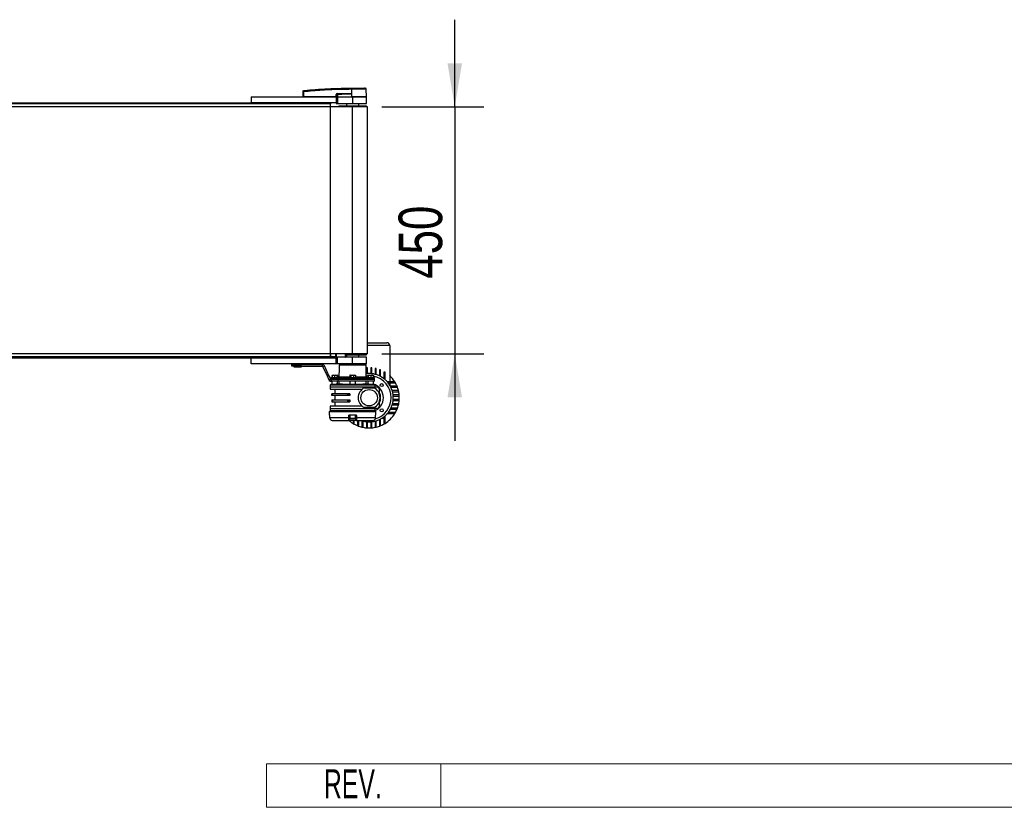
# Model space of a CAD drawing. Header units: millimetres. Extents: x 0 to 420, y 0 to 297.
# Tile 5 of 17: x 198 to 266, y 66 to 120. Entities that reach past the tile are written whole.
import ezdxf
from ezdxf.enums import TextEntityAlignment as Align

# ---------------------------------------------------------------- set-up
doc = ezdxf.new("R2010")
doc.units = ezdxf.units.MM
doc.layers.add('CARTIGLIO', color=140, linetype='Continuous')
doc.layers.add('QUOTE', color=174, linetype='Continuous')
doc.styles.add('SLDTEXTSTYLE0', font='TXT', dxfattribs={"width": 0.638298})
doc.styles.add('SLDTEXTSTYLE3', font='TXT', dxfattribs={"width": 0.75})
doc.dimstyles.new('SLDDIMSTYLE0', dxfattribs={"dimtxt": 3, "dimasz": 3, "dimexe": 0, "dimexo": 0.0625, "dimgap": 0.75, "dimtad": 1, "dimlfac": 26.461365, "dimrnd": 1e-09, "dimzin": 12, "dimdsep": 46, "dimtxsty": 'SLDTEXTSTYLE3', "dimsah": 1, "dimcen": 0.09, "dimadec": 0, "dimazin": 3, "dimtfac": 1, "dimtdec": 3, "dimtmove": 0, "dimatfit": 0, "dimfxl": 0, "dimfrac": 2, "dimtolj": 1, "dimtzin": 12, "dimarcsym": 0})

# ---------------------------------------------------------------- blocks, each defined once
blk = doc.blocks.new('SW_NOTE_0_27')
at = {"layer": 'CARTIGLIO', "color": 0, "insert": (2.34, 2.578), "char_height": 2, "attachment_point": 2, "style": 'SLDTEXTSTYLE0'}
blk.add_mtext('REV.', dxfattribs=at)
blk = doc.blocks.new('Cartiglio ALUSIC')
at = {"color": 161, "linetype": 'Continuous', "lineweight": 18}
for p, q in [((113.971, 150.999), (113.971, 153.999)), ((113.971, 153.999), (313.621, 153.999)), ((125.971, 153.999), (125.971, 150.999)), ((113.971, 150.999), (313.621, 150.999))]:
    blk.add_line(p, q, dxfattribs=at)
at = {"layer": 'CARTIGLIO', "color": 140}
blk.add_blockref('SW_NOTE_0_27', (117.568, 151.037), dxfattribs=at)
at = {"layer": 'CARTIGLIO', "color": 140, "style": 'SLDTEXTSTYLE0', "width": 0.638298}
for tag, height, p in [('AUTOATTR1', 3.5, (223.449, 133.7)), ('AUTOATTR2', 3.5, (221.929, 127.422)), ('AUTOATTR11', 3.5, (222.862, 121.411)), ('AUTOATTR8', 4, (219.244, 110.003)), ('AUTOATTR9', 4, (218.122, 100.423)), ('AUTOATTR0', 4, (249.033, 100.312))]:
    blk.add_attdef(tag, text='', height=height, dxfattribs=at).set_placement(p, align=Align.TOP_CENTER)
at = {"layer": 'CARTIGLIO', "color": 140}
for tag in ['AUTOATTR13', 'AUTOATTR12', 'AUTOATTR10', 'AUTOATTR7', 'AUTOATTR6', 'AUTOATTR5', 'AUTOATTR4', 'AUTOATTR3']:
    blk.add_attdef(tag, (0, 0), '', height=4, dxfattribs=at)
blk = doc.blocks.new('_D_1')
at = {"layer": 'QUOTE'}
for p, q in [((228.128, 114.4), (228.128, 120.4)), ((223.099, 114.4), (230.128, 114.4)), ((228.128, 114.4), (228.128, 97.394)), ((223.099, 97.394), (230.128, 97.394)), ((228.128, 97.394), (228.128, 91.394))]:
    blk.add_line(p, q, dxfattribs=at)
for points in [[(228.128, 114.4), (228.628, 117.4), (227.628, 117.4)], [(228.128, 97.394), (227.628, 94.394), (228.628, 94.394)]]:
    blk.add_solid(points, dxfattribs=at)
at = {"layer": 'QUOTE', "insert": (224.261, 102.572), "char_height": 3, "attachment_point": 1, "rotation": 90, "style": 'SLDTEXTSTYLE3'}
blk.add_mtext('450', dxfattribs=at)

msp = doc.modelspace()

# ---------------------------------------------------------------- linework, layer by layer
at = {"color": 7, "linetype": 'Continuous', "lineweight": 25}
for p, q in [((217.69834, 115.09922), (217.70129, 115.43761)), ((217.72898, 115.43761), (217.72603, 115.09922)), ((217.72889, 115.51768), (217.72887, 115.51767)), ((219.96764, 115.09922), (219.96824, 115.25177)), ((219.9753, 115.25177), (219.9747, 115.09922)), ((220.05502, 115.21033), (219.9753, 115.25177)), ((220.93757, 115.30385), (220.05072, 115.30385)), ((220.05072, 115.30385), (220.11716, 115.26931)), ((220.0512, 115.31362), (220.93806, 115.31362)), ((221.02036, 115.60531), (221.01423, 115.60531)), ((221.01798, 115.30907), (221.018, 115.30697)), ((221.018, 115.30697), (221.01981, 115.09922)), ((221.02036, 115.60531), (221.01999, 115.09922)), ((221.02042, 115.68498), (221.02047, 115.68498)), ((221.97197, 115.67978), (221.90624, 115.68498)), ((222.04397, 115.09922), (222.03955, 115.60528)), ((219.58772, 114.59849), (58.22038, 114.59849)), ((63.70007, 114.68352), (214.10803, 114.68352)), ((214.10803, 115.08032), (214.10803, 114.68352)), ((214.10803, 115.08032), (219.96563, 115.08032)), ((219.96563, 114.68352), (214.10803, 114.68352)), ((217.69834, 115.09922), (217.72603, 115.09922)), ((217.71674, 115.09922), (217.71707, 115.08032)), ((219.96764, 115.09922), (217.72603, 115.09922)), ((217.72742, 115.09922), (217.72745, 115.08032)), ((219.58772, 114.68352), (219.58772, 114.59849)), ((219.58772, 114.40009), (219.58772, 114.59849)), ((219.96563, 115.08032), (219.96563, 114.68352)), ((219.96563, 115.08032), (220.06011, 115.08032)), ((219.96563, 114.68352), (219.96563, 114.62683)), ((219.96563, 114.62683), (220.06011, 114.62683)), ((219.9747, 115.09922), (219.96764, 115.09922)), ((219.96912, 115.09922), (219.96915, 115.08032)), ((219.9747, 115.09922), (220.05896, 115.09922)), ((219.98776, 115.09922), (219.98799, 115.08032)), ((220.06011, 115.08032), (220.06011, 114.62683)), ((220.06011, 115.08032), (221.09936, 115.08032)), ((220.06011, 114.62683), (221.09936, 114.62683)), ((220.06185, 115.09922), (221.01981, 115.09922)), ((220.06778, 115.09922), (220.06791, 115.08032)), ((220.68366, 114.62683), (220.68366, 114.47567)), ((221.01999, 115.09922), (221.01981, 115.09922)), ((222.04397, 115.09922), (221.01999, 115.09922)), ((221.02076, 115.09922), (221.02078, 115.08032)), ((221.09936, 115.08032), (221.09936, 114.62683)), ((221.09936, 115.08032), (222.04413, 115.08032)), ((221.09936, 114.62683), (222.04413, 114.62683)), ((221.51506, 114.47567), (221.51506, 114.62683)), ((222.02523, 115.08032), (222.02556, 115.09922)), ((222.04413, 114.62683), (222.04413, 115.08032)), ((221.09936, 114.40009), (56.70875, 114.40009)), ((220.15458, 114.47567), (220.15458, 114.40009)), ((220.15458, 114.47567), (222.04413, 114.47567)), ((221.09936, 97.39416), (221.09936, 114.40009)), ((222.11971, 114.40009), (221.09936, 114.40009)), ((222.04413, 114.40009), (222.04413, 114.47567)), ((222.11971, 97.39416), (222.11971, 114.40009)), ((222.11971, 98.15736), (223.46129, 98.15736)), ((223.65025, 97.9684), (222.11971, 97.9684)), ((223.65025, 97.9684), (223.65025, 95.46664)), ((221.09936, 97.39416), (56.70875, 97.39416)), ((219.58772, 97.19576), (58.22038, 97.19576)), ((214.10803, 97.11073), (63.70007, 97.11073)), ((214.10803, 96.71393), (214.10803, 97.11073)), ((214.10803, 97.11073), (219.96563, 97.11073)), ((219.58772, 97.39416), (219.58772, 97.19576)), ((219.58772, 97.21704), (219.93606, 97.21704)), ((219.93628, 97.19765), (219.58772, 97.19765)), ((219.58772, 97.19576), (219.58772, 97.11073)), ((219.93552, 97.20176), (219.93606, 97.21704)), ((219.93606, 97.21704), (219.93915, 97.39416)), ((219.95441, 97.18664), (219.95804, 97.39416)), ((219.95464, 97.18341), (219.95479, 97.18253)), ((219.96563, 97.11073), (219.96563, 97.16742)), ((220.06011, 97.16742), (219.96563, 97.16742)), ((219.96563, 96.71393), (219.96563, 97.11073)), ((219.97693, 97.39416), (219.97331, 97.18664)), ((219.97331, 97.18664), (219.97331, 97.16742)), ((219.97331, 97.18664), (220.61113, 97.18664)), ((220.06011, 96.71393), (220.06011, 97.16742)), ((221.09936, 97.16742), (220.06011, 97.16742)), ((220.61113, 97.18664), (220.59791, 97.39416)), ((220.61113, 97.18664), (220.61113, 97.16742)), ((220.63073, 97.18759), (220.61754, 97.39416)), ((220.61929, 97.31858), (222.04413, 97.31858)), ((220.62861, 97.18664), (220.68366, 97.18664)), ((220.68366, 97.31858), (220.68366, 97.16742)), ((222.11971, 97.39416), (221.09936, 97.39416)), ((221.09936, 96.71393), (221.09936, 97.16742)), ((222.04413, 97.16742), (221.09936, 97.16742)), ((221.51506, 97.16742), (221.51506, 97.31858)), ((222.04413, 97.31858), (222.04413, 97.39416)), ((222.04413, 96.71393), (222.04413, 97.16742)), ((219.96563, 96.71393), (214.10803, 96.71393)), ((215.5622, 96.71393), (215.5622, 96.71298)), ((215.86413, 96.71298), (215.86413, 96.71393)), ((216.90597, 96.54387), (216.90597, 96.65724)), ((216.90597, 96.65724), (217.01934, 96.65724)), ((217.01934, 96.54387), (216.90597, 96.54387)), ((217.01934, 96.65724), (217.01934, 96.54387)), ((217.01934, 96.65724), (219.02044, 96.65724)), ((217.01934, 96.54387), (219.02044, 96.54387)), ((217.06341, 96.70676), (217.06133, 96.66708)), ((217.06133, 96.66708), (217.58201, 96.66708)), ((217.06133, 96.53402), (217.06341, 96.49434)), ((217.58201, 96.53402), (217.06133, 96.53402)), ((217.06759, 96.70676), (217.06341, 96.70676)), ((217.06341, 96.49434), (217.57993, 96.49434)), ((217.57993, 96.70676), (217.06759, 96.70676)), ((217.07297, 96.65913), (217.06887, 96.65913)), ((217.06887, 96.54198), (217.57446, 96.54198)), ((217.07502, 96.48718), (217.07095, 96.48718)), ((217.57446, 96.65913), (217.07297, 96.65913)), ((217.57238, 96.48718), (217.07502, 96.48718)), ((217.09114, 96.65913), (217.09114, 96.65724)), ((217.09114, 96.54387), (217.09114, 96.54198)), ((217.55219, 96.65724), (217.55219, 96.65913)), ((217.55219, 96.54198), (217.55219, 96.54387)), ((217.58201, 96.66708), (217.57993, 96.70676)), ((217.57993, 96.49434), (217.58201, 96.53402)), ((219.02044, 96.54387), (219.02044, 96.65724)), ((219.05469, 96.52205), (219.15744, 96.56996)), ((219.34653, 95.89618), (219.05469, 96.52205)), ((219.44929, 95.94409), (219.15744, 96.56996)), ((220.06011, 96.71393), (219.96563, 96.71393)), ((221.09936, 96.71393), (220.06011, 96.71393)), ((220.16778, 96.37395), (220.158, 95.81353)), ((220.16843, 96.37395), (220.16778, 96.37395)), ((220.17584, 96.44822), (220.17571, 96.44826)), ((220.17909, 96.6125), (220.17895, 96.61254)), ((222.02677, 96.6125), (220.17909, 96.6125)), ((220.22456, 96.65705), (221.98143, 96.65705)), ((220.62697, 96.71393), (220.62697, 96.65705)), ((222.04413, 96.71393), (221.09936, 96.71393)), ((221.57174, 96.65705), (221.57174, 96.71393)), ((222.04071, 95.81353), (222.02677, 96.6125)), ((222.11971, 96.4406), (222.04413, 96.4406)), ((222.04413, 96.4406), (222.04413, 96.02273)), ((222.11971, 96.02963), (222.11971, 96.4406)), ((222.34646, 96.4406), (222.34646, 96.02963)), ((222.42204, 96.4406), (222.34646, 96.4406)), ((222.42204, 96.02273), (222.42204, 96.4406)), ((222.72437, 96.39031), (222.64879, 96.39031)), ((222.64879, 96.39031), (222.64879, 95.9807)), ((222.72437, 95.95927), (222.72437, 96.39031)), ((223.02669, 96.29173), (222.95111, 96.29173)), ((222.95111, 96.29173), (222.95111, 95.87048)), ((223.02669, 95.8319), (223.02669, 96.29173)), ((219.34653, 95.89618), (219.44929, 95.94409)), ((219.36811, 95.8499), (219.34653, 95.89618)), ((219.47087, 95.89781), (219.36811, 95.8499)), ((219.48851, 95.59171), (219.36811, 95.8499)), ((219.44929, 95.94409), (219.47087, 95.89781)), ((219.59126, 95.63962), (219.47087, 95.89781)), ((219.59126, 95.63962), (219.48851, 95.59171)), ((219.51833, 95.50443), (219.51833, 95.55038)), ((219.58958, 95.72441), (219.58821, 95.64616)), ((222.60913, 95.72441), (219.58958, 95.72441)), ((219.62551, 95.6178), (219.61992, 95.6178)), ((219.62551, 95.6178), (219.62551, 95.50443)), ((220.07811, 95.6178), (219.62551, 95.6178)), ((219.63492, 95.76897), (222.56379, 95.76897)), ((219.77501, 95.92013), (219.69099, 95.91031)), ((219.69099, 95.91031), (219.69099, 95.76897)), ((219.69673, 95.92013), (219.69641, 95.92002)), ((219.69705, 95.92013), (219.77501, 95.92013)), ((219.85903, 95.91031), (219.77501, 95.92013)), ((219.77501, 95.92013), (219.94911, 95.92013)), ((219.94911, 95.92013), (219.85903, 95.91031)), ((219.85903, 95.91031), (219.85903, 95.76897)), ((220.03919, 95.91031), (219.94911, 95.92013)), ((219.94911, 95.92013), (220.04525, 95.92013)), ((219.99252, 95.78786), (219.99219, 95.76897)), ((219.99591, 95.78786), (219.99252, 95.78786)), ((219.99591, 95.78786), (219.99568, 95.76897)), ((220.0306, 95.78786), (219.99591, 95.78786)), ((220.0306, 95.78786), (220.03037, 95.76897)), ((220.04327, 95.78786), (220.0306, 95.78786)), ((220.03919, 95.91031), (220.03919, 95.78786)), ((220.04327, 95.78786), (220.0434, 95.76897)), ((220.13393, 95.78786), (220.04327, 95.78786)), ((220.04589, 95.92002), (220.04557, 95.92013)), ((220.05132, 95.91031), (220.05132, 95.78786)), ((222.61099, 95.6178), (220.07723, 95.6178)), ((220.07811, 95.6178), (220.07811, 95.50443)), ((222.61099, 95.6178), (220.07811, 95.6178)), ((220.13762, 95.78786), (220.13729, 95.76897)), ((220.14054, 95.78786), (220.1403, 95.76897)), ((220.158, 95.81353), (220.90211, 95.81353)), ((220.16836, 95.78786), (220.16803, 95.76897)), ((220.17175, 95.78786), (220.16836, 95.78786)), ((220.17175, 95.78786), (220.17152, 95.76897)), ((220.18353, 95.78786), (220.17175, 95.78786)), ((220.18353, 95.78786), (220.18329, 95.76897)), ((220.20238, 95.78786), (220.18353, 95.78786)), ((220.20238, 95.78786), (220.20269, 95.76897)), ((220.22868, 95.78786), (220.20238, 95.78786)), ((220.22868, 95.78786), (220.22899, 95.76897)), ((220.22959, 95.78786), (220.22868, 95.78786)), ((220.22992, 95.76897), (220.22959, 95.78786)), ((220.40854, 95.76897), (220.40821, 95.78786)), ((220.90211, 95.91031), (220.90211, 95.76897)), ((220.92494, 95.92013), (220.91561, 95.91674)), ((220.92494, 95.92013), (220.93379, 95.92013)), ((220.93379, 95.92013), (221.06409, 95.92013)), ((221.06409, 95.92013), (220.96547, 95.91031)), ((220.96547, 95.91031), (220.96547, 95.76897)), ((221.16271, 95.91031), (221.06409, 95.92013)), ((221.06409, 95.92013), (221.22966, 95.92013)), ((221.22966, 95.92013), (221.16271, 95.91031)), ((221.16271, 95.91031), (221.16271, 95.76897)), ((221.2966, 95.91031), (221.22966, 95.92013)), ((221.22966, 95.92013), (221.27378, 95.92013)), ((221.28311, 95.91674), (221.27378, 95.92013)), ((221.2966, 95.91031), (221.2966, 95.76897)), ((221.2966, 95.81353), (222.04071, 95.81353)), ((222.03708, 96.02191), (222.04413, 96.02273)), ((222.13927, 95.91031), (222.21729, 95.92013)), ((222.13927, 95.91031), (222.13927, 95.76897)), ((222.15314, 95.92013), (222.15086, 95.9193)), ((222.15539, 95.92013), (222.26566, 95.92013)), ((222.26566, 95.92013), (222.17151, 95.91031)), ((222.17151, 95.91031), (222.17151, 95.76897)), ((222.35981, 95.91031), (222.26566, 95.92013)), ((222.26566, 95.92013), (222.43783, 95.92013)), ((222.43783, 95.92013), (222.35981, 95.91031)), ((222.35981, 95.91031), (222.35981, 95.76897)), ((222.51585, 95.91031), (222.43783, 95.92013)), ((222.43783, 95.92013), (222.5019, 95.92013)), ((222.50426, 95.9193), (222.50198, 95.92013)), ((222.51585, 95.91031), (222.51585, 95.76897)), ((222.61099, 95.6178), (222.60913, 95.72441)), ((222.61099, 95.50443), (222.61099, 95.6178)), ((223.32902, 96.1368), (223.25344, 96.1368)), ((223.25344, 96.1368), (223.25344, 95.68363)), ((223.32902, 95.62123), (223.32902, 96.1368)), ((219.55612, 95.50443), (219.51833, 95.50443)), ((219.54993, 95.10763), (219.54993, 94.95646)), ((222.64879, 95.10763), (219.54993, 95.10763)), ((219.54993, 94.95646), (221.75544, 94.95646)), ((219.55612, 95.52274), (219.55612, 95.50443)), ((219.62551, 95.50443), (219.55612, 95.50443)), ((219.55938, 95.23989), (219.55938, 95.10763)), ((222.63934, 95.23989), (219.55938, 95.23989)), ((220.07811, 95.50443), (219.62551, 95.50443)), ((219.67275, 95.50443), (219.67275, 95.27769)), ((219.87115, 94.95646), (219.87115, 94.64658)), ((219.9735, 95.31548), (219.9735, 95.27769)), ((220.4081, 95.31548), (219.9735, 95.31548)), ((220.05821, 95.31548), (220.05821, 95.50443)), ((222.61099, 95.50443), (220.07811, 95.50443)), ((220.1569, 95.50443), (220.1569, 95.31548)), ((220.4081, 95.27769), (220.4081, 95.31548)), ((220.90095, 95.50443), (220.90095, 95.27769)), ((221.29776, 95.27769), (221.29776, 95.50443)), ((221.79061, 95.31548), (221.79061, 95.27769)), ((222.22521, 95.31548), (221.79061, 95.31548)), ((221.90363, 95.05094), (222.56254, 95.05094)), ((222.04181, 95.31548), (222.04181, 95.50443)), ((222.14051, 95.50443), (222.14051, 95.31548)), ((222.22521, 95.27769), (222.22521, 95.31548)), ((222.52596, 95.27769), (222.52596, 95.50443)), ((222.63934, 95.10763), (222.63934, 95.23989)), ((222.64879, 95.00194), (222.64879, 95.10763)), ((223.99918, 95.46664), (223.48362, 95.46664)), ((223.54601, 95.39106), (223.99918, 95.39106)), ((223.65025, 95.39106), (223.65025, 95.24051)), ((224.15411, 95.16431), (223.69428, 95.16431)), ((223.73287, 95.08873), (224.15411, 95.08873)), ((224.25269, 94.86198), (223.82165, 94.86198)), ((223.99918, 95.39106), (223.99918, 95.46664)), ((224.15411, 95.08873), (224.15411, 95.16431)), ((224.25269, 94.7864), (224.25269, 94.86198)), ((219.6633, 94.52565), (219.6633, 94.64658)), ((219.71932, 94.64658), (219.6633, 94.64658)), ((219.71932, 94.52565), (219.6633, 94.52565)), ((219.6633, 94.21576), (219.6633, 94.09483)), ((219.6633, 94.21576), (219.71932, 94.21576)), ((219.71932, 94.52565), (219.71932, 94.64658)), ((220.74491, 94.64658), (219.71932, 94.64658)), ((220.74491, 94.52565), (219.71932, 94.52565)), ((219.71932, 94.21576), (219.71932, 94.09483)), ((219.71932, 94.21576), (220.74491, 94.21576)), ((219.87115, 94.52565), (219.87115, 94.21576)), ((220.74491, 94.52565), (220.74491, 94.64658)), ((220.81305, 94.64658), (220.74491, 94.64658)), ((220.81305, 94.52565), (220.74491, 94.52565)), ((220.74491, 94.21576), (220.74491, 94.09483)), ((220.74491, 94.21576), (220.81305, 94.21576)), ((220.81305, 94.64658), (220.81305, 94.52565)), ((220.91354, 94.64658), (220.81305, 94.64658)), ((220.91354, 94.52565), (220.81305, 94.52565)), ((220.81305, 94.21576), (220.81305, 94.09483)), ((220.81305, 94.21576), (220.91354, 94.21576)), ((220.91354, 94.64658), (220.91354, 94.52565)), ((220.91354, 94.21576), (220.91354, 94.09483)), ((223.84309, 94.7864), (224.25269, 94.7864)), ((224.30298, 94.55966), (223.88512, 94.55966)), ((223.89202, 94.48408), (224.30298, 94.48408)), ((224.30298, 94.25733), (223.89202, 94.25733)), ((224.30298, 94.48408), (224.30298, 94.55966)), ((224.30298, 94.18175), (224.30298, 94.25733)), ((219.54993, 93.78494), (219.54993, 93.63378)), ((221.75544, 93.78494), (219.54993, 93.78494)), ((219.54993, 93.63378), (221.09936, 93.63378)), ((219.55938, 93.63378), (219.55938, 93.50151)), ((219.6633, 94.09483), (219.71932, 94.09483)), ((219.71932, 94.09483), (220.74491, 94.09483)), ((219.87115, 94.09483), (219.87115, 93.78494)), ((220.74491, 94.09483), (220.81305, 94.09483)), ((220.81305, 94.09483), (220.91354, 94.09483)), ((221.09936, 93.63378), (222.64879, 93.63378)), ((222.56254, 93.69047), (221.90363, 93.69047)), ((222.63934, 93.50151), (222.63934, 93.63378)), ((222.64879, 93.63378), (222.64879, 93.73947)), ((223.69428, 93.57709), (224.15411, 93.57709)), ((224.15411, 93.65267), (223.73287, 93.65267)), ((223.82165, 93.87942), (224.25269, 93.87942)), ((224.25269, 93.955), (223.84309, 93.955)), ((223.88512, 94.18175), (224.30298, 94.18175)), ((224.15411, 93.57709), (224.15411, 93.65267)), ((224.25269, 93.87942), (224.25269, 93.955)), ((219.49341, 93.42593), (219.49539, 93.19885)), ((219.49341, 93.42593), (222.70531, 93.42593)), ((219.49539, 93.19885), (219.50755, 93.19885)), ((219.51214, 93.44482), (219.51214, 93.42593)), ((219.51214, 93.44482), (222.68658, 93.44482)), ((219.51583, 93.14304), (219.5163, 93.14316)), ((219.51612, 93.14297), (219.51768, 93.00838)), ((219.51769, 93.0083), (219.51769, 93.00823)), ((219.51789, 93.00841), (220.84179, 93.00841)), ((219.55938, 93.50151), (222.63934, 93.50151)), ((219.67275, 93.46372), (219.67275, 93.44482)), ((219.9735, 93.46372), (219.9735, 93.44482)), ((220.4081, 93.44482), (220.4081, 93.46372)), ((220.88271, 92.83951), (221.31601, 92.83951)), ((220.888, 93.14283), (220.88565, 93.00809)), ((220.9104, 93.14283), (220.888, 93.14283)), ((220.90095, 93.46372), (220.90095, 93.44482)), ((220.90225, 93.19885), (221.29646, 93.19885)), ((221.29182, 93.16139), (220.90689, 93.16139)), ((220.9104, 93.16139), (220.9104, 92.95732)), ((220.9104, 92.95732), (221.28455, 92.95732)), ((221.26564, 92.93465), (220.93307, 92.93465)), ((221.28455, 92.95732), (221.28832, 92.95732)), ((221.28832, 92.95732), (221.28832, 93.16139)), ((221.31071, 93.14283), (221.28832, 93.14283)), ((221.29776, 93.44482), (221.29776, 93.46372)), ((221.31306, 93.00809), (221.31071, 93.14283)), ((221.35692, 93.00841), (222.68083, 93.00841)), ((221.79061, 93.46372), (221.79061, 93.44482)), ((222.22521, 93.44482), (222.22521, 93.46372)), ((222.52596, 93.44482), (222.52596, 93.46372)), ((222.68103, 93.00823), (222.6826, 93.14297)), ((222.68241, 93.14316), (222.68289, 93.14304)), ((222.68658, 93.42593), (222.68658, 93.44482)), ((222.69117, 93.19885), (222.70333, 93.19885)), ((222.70333, 93.19885), (222.70531, 93.42593)), ((222.95111, 92.87092), (222.95111, 92.44967)), ((223.02669, 92.44967), (223.02669, 92.90951)), ((223.10289, 92.95354), (223.25344, 92.95354)), ((223.25344, 93.05777), (223.25344, 92.60461)), ((223.32902, 92.60461), (223.32902, 93.12017)), ((223.48362, 93.27477), (223.99918, 93.27477)), ((223.99918, 93.35035), (223.54601, 93.35035)), ((223.99918, 93.27477), (223.99918, 93.35035)), ((219.7283, 92.80238), (220.84492, 92.80238)), ((221.35379, 92.80238), (220.84492, 92.80238)), ((221.13715, 92.80238), (221.13715, 92.60461)), ((221.13715, 92.60461), (221.21273, 92.60461)), ((221.21273, 92.60461), (221.21273, 92.80238)), ((221.35379, 92.80238), (222.47041, 92.80238)), ((221.43948, 92.80238), (221.43948, 92.44967)), ((221.43948, 92.44967), (221.51506, 92.44967)), ((221.51506, 92.44967), (221.51506, 92.80238)), ((221.7418, 92.78213), (221.7418, 92.3511)), ((221.7418, 92.3511), (221.81738, 92.3511)), ((221.81738, 92.3511), (221.81738, 92.7607)), ((222.04413, 92.71867), (222.04413, 92.30081)), ((222.04413, 92.30081), (222.11971, 92.30081)), ((222.11971, 92.30081), (222.11971, 92.71177)), ((222.34646, 92.71177), (222.34646, 92.30081)), ((222.34646, 92.30081), (222.42204, 92.30081)), ((222.42204, 92.30081), (222.42204, 92.71867)), ((222.64879, 92.7607), (222.64879, 92.3511)), ((222.64879, 92.3511), (222.72437, 92.3511)), ((222.72437, 92.3511), (222.72437, 92.78213)), ((222.95111, 92.44967), (223.02669, 92.44967)), ((223.25344, 92.60461), (223.32902, 92.60461))]:
    msp.add_line(p, q, dxfattribs=at)
at = {"color": 7, "linetype": 'Continuous'}
for p, q in [((58.22038, 114.68352), (219.58772, 114.68352)), ((219.58772, 97.11073), (219.58772, 114.68352)), ((58.22038, 97.11073), (219.58772, 97.11073))]:
    msp.add_line(p, q, dxfattribs=at)
at = {"color": 7, "linetype": 'Continuous', "lineweight": 25, "flags": 128}
for points in [[(220.93757, 115.30385), (220.98261, 115.3056), (221.018, 115.30697)], [(220.17895, 96.61254), (220.17668, 96.49754), (220.17571, 96.44826)], [(220.17909, 96.6125), (220.17835, 96.57472), (220.17584, 96.44822)], [(222.03973, 95.86992), (222.05629, 95.87197), (222.13927, 95.87943)], [(219.51612, 93.14297), (219.51589, 93.14301), (219.51583, 93.14304)], [(219.5163, 93.14316), (219.51719, 93.06759), (219.51789, 93.00841)], [(219.51769, 93.00823), (219.51745, 93.00827), (219.51789, 93.00841)], [(220.84179, 93.00841), (220.84314, 93.08398), (220.8442, 93.14316)], [(221.35451, 93.14316), (221.35586, 93.06759), (221.35692, 93.00841)], [(222.68083, 93.00841), (222.68171, 93.08398), (222.68241, 93.14316)], [(222.68083, 93.00841), (222.68126, 93.00827), (222.68102, 93.00822)], [(222.68289, 93.14304), (222.68283, 93.14301), (222.68259, 93.14297)]]:
    msp.add_lwpolyline(points, dxfattribs=at)
at = {"color": 7, "linetype": 'Continuous', "lineweight": 25}
for centre, radius in [((222.23309, 94.3707), 0.56686), ((223.10156, 95.23918), 0.10393), ((223.10156, 93.50223), 0.10393)]:
    msp.add_circle(centre, radius, dxfattribs=at)
for centre, radius, start, end in [((217.71514, 114.60095), 0.83677, 89.0518988, 90.9481012), ((217.73182, 115.48191), 0.03014, 96.1041945, 179.3841407), ((219.97177, 116.21431), 0.96254, 269.78976, 270.21024), ((219.97291, 115.31259), 0.0783, 353.5856583, 0.7475902), ((194.01535, 114.00779), 26.13227, 2.7312588, 2.7669963), ((220.85977, 115.31259), 0.0783, 353.5856583, 0.7475902), ((221.29812, 115.62127), 0.28433, 168.1201678, 183.2190123), ((222.55303, 115.50503), 1.54308, 173.3031905, 173.4966106), ((221.30428, 115.62108), 0.28436, 168.0817426, 183.1800729), ((221.96397, 115.60462), 0.07558, 0.5000113, 83.9231277), ((223.46129, 97.9684), 0.18895, 0, 90), ((219.93725, 97.18456), 0.01729, 6.9245012, 95.7473679), ((219.94393, 97.39768), 0.18081, 267.5050592, 273.4948266), ((219.93628, 97.17875), 0.0189, 11.536959, 90), ((219.96386, 96.91592), 0.27089, 88.0016174, 91.9983826), ((219.97331, 97.18631), 0.0189, 179, 270), ((220.61113, 97.18631), 0.0189, 270, 3.7216873), ((220.6319, 96.94867), 0.23887, 90.458341, 94.9872917), ((217.06887, 96.66669), 0.00756, 177, 270), ((217.06887, 96.53442), 0.00756, 90, 183), ((217.07095, 96.70637), 0.00756, 90, 177), ((217.07095, 96.49474), 0.00756, 183, 270), ((217.57238, 96.70637), 0.00756, 3, 90), ((217.57238, 96.49474), 0.00756, 270, 357), ((217.57446, 96.66669), 0.00756, 270, 3), ((217.57446, 96.53442), 0.00756, 357, 90), ((219.02044, 96.50608), 0.15116, 25, 90), ((219.02044, 96.50608), 0.03779, 25, 90), ((220.18734, 96.37362), 0.01891, 153.8975556, 179.0017202), ((221.98143, 96.61171), 0.04535, 1, 90), ((219.63492, 95.72362), 0.04535, 90, 179), ((220.11266, 95.81432), 0.04535, 324.3146653, 359), ((222.08606, 95.81432), 0.04535, 181, 270), ((222.23309, 94.3707), 1.6628, 93.9095635, 96.5249788), ((222.23309, 94.3707), 1.6628, 86.0904365, 93.9095635), ((222.23309, 94.3707), 1.6628, 83.4750212, 86.0904365), ((222.23309, 94.3707), 1.6628, 75.5224878, 83.4750212), ((222.23309, 94.3707), 1.51164, 0, 79.2186455), ((222.56379, 95.72362), 0.04535, 1, 90), ((222.23309, 94.3707), 1.6628, 72.8152041, 75.5224878), ((222.23309, 94.3707), 1.6628, 64.416998, 72.8152041), ((222.23309, 94.3707), 1.6628, 61.4925695, 64.416998), ((222.23309, 94.3707), 1.6628, 52.1470973, 61.4925695), ((222.23309, 94.3707), 1.6628, 48.7694228, 52.1470973), ((222.23309, 94.3707), 1.6628, 41.2305772, 48.7694228), ((222.23309, 94.3707), 2.0785, 31.8213685, 47.0141139), ((219.59717, 95.23989), 0.03779, 90, 180), ((222.23309, 94.3707), 0.75582, 115.8419328, 244.1580672), ((222.23309, 94.3707), 0.98256, 0, 72.6578648), ((222.23309, 94.3707), 0.75582, 295.8419328, 64.1580672), ((222.60155, 95.23989), 0.03779, 0, 90), ((222.23309, 94.3707), 0.94477, 40.5358021, 49.4641979), ((222.23309, 94.3707), 1.6628, 37.8529027, 41.2305772), ((222.23309, 94.3707), 1.6628, 28.5074305, 37.8529027), ((222.23309, 94.3707), 1.6628, 25.583002, 28.5074305), ((222.23309, 94.3707), 1.6628, 17.1847959, 25.583002), ((222.23309, 94.3707), 1.6628, 14.4775122, 17.1847959), ((222.23309, 94.3707), 2.0785, 22.4463506, 31.8213685), ((222.23309, 94.3707), 2.0785, 13.6720181, 22.4463506), ((222.23309, 94.3707), 2.0785, 5.2159086, 13.6720181), ((222.23309, 94.3707), 0.98256, 289.5572137, 0), ((222.23309, 94.3707), 1.51164, 286.4032561, 0), ((222.23309, 94.3707), 0.79361, 334.7912347, 25.2087653), ((222.23309, 94.3707), 1.6628, 6.5249788, 14.4775122), ((222.23309, 94.3707), 1.6628, 3.9095635, 6.5249788), ((222.23309, 94.3707), 1.6628, 353.4750212, 356.0904365), ((222.23309, 94.3707), 1.6628, 356.0904365, 3.9095635), ((222.23309, 94.3707), 2.0785, 354.7840914, 5.2159086), ((222.23309, 94.3707), 0.94477, 310.5358021, 319.4641979), ((222.23309, 94.3707), 1.6628, 322.1470973, 331.4925695), ((222.23309, 94.3707), 1.6628, 331.4925695, 334.416998), ((222.23309, 94.3707), 1.6628, 334.416998, 342.8152041), ((222.23309, 94.3707), 1.6628, 342.8152041, 345.5224878), ((222.23309, 94.3707), 1.6628, 345.5224878, 353.4750212), ((222.23309, 94.3707), 2.0785, 328.1786315, 337.5536494), ((222.23309, 94.3707), 2.0785, 337.5536494, 346.3279819), ((222.23309, 94.3707), 2.0785, 346.3279819, 354.7840914), ((219.53318, 93.19918), 0.03779, 180.5, 239.6562563), ((219.54556, 93.19918), 0.03801, 180.484851, 206.6372646), ((219.59717, 93.50151), 0.03779, 180, 270), ((220.87112, 93.99226), 0.98428, 268.2925356, 270.845926), ((220.87352, 94.12791), 0.98519, 268.2948949, 270.8423603), ((220.84492, 92.84017), 0.03779, 270, 359), ((220.98173, 93.18969), 0.08, 173.4212519, 200.7118678), ((220.93307, 92.95732), 0.02267, 180, 270), ((221.26564, 92.95732), 0.02267, 270, 0), ((221.21699, 93.18969), 0.08, 339.2881322, 6.5787481), ((221.3252, 94.12791), 0.98519, 269.1576397, 271.7051051), ((221.3276, 93.99226), 0.98428, 269.154074, 271.7074644), ((221.35379, 92.84017), 0.03779, 181, 270), ((222.60155, 93.50151), 0.03779, 270, 0), ((222.66554, 93.19918), 0.03779, 300.2284648, 359.5), ((222.65316, 93.19917), 0.03801, 332.0869882, 359.5159998), ((222.23309, 94.3707), 1.6628, 287.1847959, 295.583002), ((222.23309, 94.3707), 1.6628, 295.583002, 298.5074305), ((222.23309, 94.3707), 1.6628, 298.5074305, 307.8529027), ((222.23309, 94.3707), 1.6628, 307.8529027, 311.2305772), ((222.23309, 94.3707), 1.6628, 311.2305772, 318.7694228), ((222.23309, 94.3707), 2.0785, 301.8213685, 328.1786315), ((222.23309, 94.3707), 1.6628, 318.7694228, 322.1470973), ((222.23309, 94.3707), 2.0785, 228.9856684, 238.1786315), ((222.23309, 94.3707), 2.0785, 238.1786315, 247.5536494), ((222.23309, 94.3707), 2.0785, 247.5536494, 256.3279819), ((222.23309, 94.3707), 1.6628, 250.5929566, 252.8152041), ((222.23309, 94.3707), 1.6628, 252.8152041, 255.5224878), ((222.23309, 94.3707), 2.0785, 256.3279819, 264.7840914), ((222.23309, 94.3707), 1.6628, 255.5224878, 263.4750212), ((222.23309, 94.3707), 1.6628, 263.4750212, 266.0904365), ((222.23309, 94.3707), 2.0785, 264.7840914, 275.2159086), ((222.23309, 94.3707), 1.6628, 266.0904365, 273.9095635), ((222.23309, 94.3707), 1.6628, 273.9095635, 276.5249788), ((222.23309, 94.3707), 1.6628, 276.5249788, 284.4775122), ((222.23309, 94.3707), 2.0785, 275.2159086, 283.6720181), ((222.23309, 94.3707), 1.6628, 284.4775122, 287.1847959), ((222.23309, 94.3707), 2.0785, 283.6720181, 292.4463506), ((222.23309, 94.3707), 2.0785, 292.4463506, 301.8213685)]:
    msp.add_arc(centre, radius, start, end, dxfattribs=at)
for centre, major_axis, ratio, start_param, end_param in [((220.10233, 115.21325), (0.1285, -0.0632), 0.60672542, 2.25200573, 3.42889257), ((220.10138, 115.21335), (0.12157, -0.06017), 0.5569608, 2.25321842, 3.43010526), ((220.14848, 115.18887), (0.08659, -0.04607), 0.77058227, 2.30113884, 3.47802567), ((220.14848, 115.18903), (0.07559, -0.03995), 0.66301777, 2.29905058, 3.47593741)]:
    msp.add_ellipse(centre, major_axis=major_axis, ratio=ratio, start_param=start_param, end_param=end_param, dxfattribs=at)
for points, knots in [([(217.70129, 115.43761), (217.70131, 115.43941), (217.70137, 115.44625), (217.70147, 115.45787), (217.70157, 115.47023), (217.70165, 115.47927), (217.70167, 115.48124), (217.70168, 115.48223)], [0, 0, 0, 0, 0.08210774, 0.31165455, 0.54070711, 0.77036972, 1, 1, 1, 1]), ([(217.70168, 115.48223), (217.7017, 115.48441), (217.70172, 115.48736), (217.70173, 115.48776), (217.70173, 115.48786)], [0, 0, 0, 0, 0.73657409, 1, 1, 1, 1]), ([(217.70173, 115.48786), (217.70177, 115.48891), (217.70196, 115.4934), (217.70428, 115.50114), (217.71035, 115.50952), (217.71883, 115.51563), (217.72552, 115.51699), (217.72887, 115.51767)], [0, 0, 0, 0, 0.07160669, 0.30681144, 0.53787451, 0.76893725, 1, 1, 1, 1]), ([(217.72861, 115.51188), (217.7284, 115.51021), (217.72797, 115.50687), (217.7278, 115.49182), (217.72802, 115.47127), (217.7285, 115.45196), (217.72888, 115.4406), (217.72898, 115.43761)], [0, 0, 0, 0, 0.22968814, 0.45959689, 0.68877935, 0.91808895, 1, 1, 1, 1]), ([(217.72861, 115.51188), (218.15418, 115.55071), (218.80279, 115.60991), (219.67678, 115.65344), (220.34845, 115.67651), (220.79553, 115.67649), (221.01987, 115.67981), (221.01987, 115.67981)], [0, 0, 0, 0, 0.38876695, 0.59252789, 0.79628932, 0.99999932, 1, 1, 1, 1]), ([(217.72887, 115.51767), (217.72885, 115.51757), (217.72877, 115.51715), (217.72868, 115.51411), (217.72861, 115.51188)], [0, 0, 0, 0, 0.26388418, 1, 1, 1, 1]), ([(217.72889, 115.51768), (217.74159, 115.51897), (217.81994, 115.52692), (218.16368, 115.56047), (218.86996, 115.61817), (219.88895, 115.67362), (220.64311, 115.68119), (221.02042, 115.68498)], [0, 0, 0, 0, 0.01170126, 0.07220884, 0.31419353, 0.65688711, 1, 1, 1, 1]), ([(221.01423, 115.60531), (220.79088, 115.60391), (220.34417, 115.60113), (219.67431, 115.57926), (218.80173, 115.53541), (218.15407, 115.47636), (217.72898, 115.43761)], [0, 0, 0, 0, 0.20362021, 0.40724063, 0.61094774, 1, 1, 1, 1]), ([(220.05502, 115.21033), (220.05724, 115.21034), (220.06119, 115.21035), (220.06619, 115.21034), (220.06838, 115.21033)], [0, 0, 0, 0, 0.56, 1, 1, 1, 1]), ([(220.05896, 115.09922), (220.05774, 115.11994), (220.05557, 115.15691), (220.05519, 115.19402), (220.05502, 115.21033)], [0, 0, 0, 0, 0.56058603, 1, 1, 1, 1]), ([(220.06838, 115.21033), (220.0678, 115.18957), (220.06676, 115.15247), (220.06335, 115.11551), (220.06185, 115.09922)], [0, 0, 0, 0, 0.55939227, 1, 1, 1, 1]), ([(220.11716, 115.26931), (220.27028, 115.27623), (220.54373, 115.28858), (220.81723, 115.29918), (220.93757, 115.30385)], [0, 0, 0, 0, 0.55997408, 1, 1, 1, 1]), ([(221.018, 115.30697), (220.85005, 115.29576), (220.55015, 115.27573), (220.25, 115.25997), (220.11794, 115.25303)], [0, 0, 0, 0, 0.56002694, 1, 1, 1, 1]), ([(220.93806, 115.31362), (220.94578, 115.31354), (220.96865, 115.31332), (220.99556, 115.3134), (221.01422, 115.3098), (221.01798, 115.30907)], [0, 0, 0, 0, 0.28926734, 0.85682964, 1, 1, 1, 1]), ([(221.01987, 115.67981), (221.01987, 115.67981), (221.02193, 115.67981), (221.02399, 115.67981), (221.02605, 115.67981)], [0, 0, 0, 0, 0.00036549, 1, 1, 1, 1]), ([(222.03955, 115.60528), (222.03704, 115.60529), (222.03195, 115.60531), (221.99096, 115.60532), (221.9261, 115.60527), (221.83795, 115.6053), (221.72808, 115.60531), (221.6014, 115.60526), (221.45926, 115.60532), (221.31283, 115.60529), (221.16456, 115.60529), (221.0688, 115.6053), (221.02036, 115.60531)], [0, 0, 0, 0, 0.10046502, 0.20384345, 0.30430944, 0.40768894, 0.50815524, 0.61153497, 0.71200234, 0.81538328, 0.9066108, 1, 1, 1, 1]), ([(221.02047, 115.68498), (221.07658, 115.68498), (221.18896, 115.68498), (221.35451, 115.68498), (221.50839, 115.68498), (221.64522, 115.68498), (221.75792, 115.68498), (221.84201, 115.68498), (221.89634, 115.68498), (221.90294, 115.68498), (221.90624, 115.68498)], [0, 0, 0, 0, 0.12488045, 0.25013958, 0.37464939, 0.49981249, 0.62476421, 0.74955772, 0.87492377, 1, 1, 1, 1]), ([(221.02605, 115.67981), (221.07048, 115.6798), (221.15934, 115.67978), (221.29631, 115.6798), (221.43265, 115.6798), (221.56418, 115.67976), (221.68224, 115.6798), (221.78406, 115.6798), (221.86617, 115.67978), (221.92646, 115.67982), (221.96464, 115.67977), (221.96953, 115.67978), (221.97197, 115.67978)], [0, 0, 0, 0, 0.09230362, 0.18460708, 0.28653845, 0.3884688, 0.49039805, 0.59232883, 0.69424704, 0.79616636, 0.8980845, 1, 1, 1, 1]), ([(220.05896, 115.09922), (220.05922, 115.09922), (220.05982, 115.09922), (220.06085, 115.09922), (220.06158, 115.09922), (220.06185, 115.09922)], [0, 0, 0, 0, 0.31939567, 0.74819126, 1, 1, 1, 1]), ([(219.93628, 97.19765), (219.93616, 97.19784), (219.93592, 97.19821), (219.93565, 97.20058), (219.93552, 97.20176)], [0, 0, 0, 0, 0.50006029, 1, 1, 1, 1]), ([(220.17584, 96.44822), (220.17557, 96.43975), (220.17503, 96.42279), (220.17308, 96.40042), (220.17093, 96.38366), (220.16927, 96.37511), (220.16866, 96.37427), (220.16843, 96.37395)], [0, 0, 0, 0, 0.21403312, 0.42898771, 0.64649007, 0.86612484, 1, 1, 1, 1]), ([(220.17569, 96.44825), (220.17569, 96.44787), (220.17561, 96.43879), (220.17467, 96.42072), (220.17267, 96.39803), (220.17095, 96.38547), (220.16989, 96.38044), (220.16992, 96.38055), (220.16993, 96.38058)], [0, 0, 0, 0, 0.01154489, 0.27651375, 0.54757079, 0.82177656, 0.95331415, 1, 1, 1, 1]), ([(220.22456, 96.65705), (220.21942, 96.65655), (220.20913, 96.65553), (220.19542, 96.64759), (220.18514, 96.63593), (220.17994, 96.62346), (220.17932, 96.61543), (220.17909, 96.6125)], [0, 0, 0, 0, 0.21895842, 0.43811809, 0.65703778, 0.87477757, 1, 1, 1, 1]), ([(219.69099, 95.91031), (219.69109, 95.91063), (219.69309, 95.91663), (219.69512, 95.91843), (219.69705, 95.92013)], [0, 0, 0, 0, 0.0529743, 1, 1, 1, 1]), ([(220.04525, 95.92013), (220.04333, 95.91843), (220.0413, 95.91663), (220.0393, 95.91063), (220.03919, 95.91031)], [0, 0, 0, 0, 0.9470257, 1, 1, 1, 1]), ([(220.05132, 95.91031), (220.0509, 95.91152), (220.0489, 95.91739), (220.04687, 95.91892), (220.04525, 95.92013)], [0, 0, 0, 0, 0.20618569, 1, 1, 1, 1]), ([(220.16155, 95.78786), (220.15706, 95.78786), (220.14934, 95.78786), (220.14314, 95.78786), (220.14054, 95.78786)], [0, 0, 0, 0, 0.581799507, 1, 1, 1, 1]), ([(220.40686, 95.78786), (220.4073, 95.78786), (220.40948, 95.78786), (220.40036, 95.78786), (220.37921, 95.78786), (220.34536, 95.78786), (220.30619, 95.78786), (220.26867, 95.78786), (220.24761, 95.78786), (220.23955, 95.78786)], [0, 0, 0, 0, 0.044281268, 0.216788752, 0.390402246, 0.539363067, 0.711830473, 0.889816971, 1, 1, 1, 1]), ([(220.93379, 95.92013), (220.92536, 95.91892), (220.91473, 95.91739), (220.90427, 95.91152), (220.90211, 95.91031)], [0, 0, 0, 0, 0.79381431, 1, 1, 1, 1]), ([(220.96547, 95.91031), (220.96492, 95.91063), (220.95447, 95.91663), (220.94385, 95.91843), (220.93379, 95.92013)], [0, 0, 0, 0, 0.0529743, 1, 1, 1, 1]), ([(221.28274, 95.91486), (221.28683, 95.91413), (221.29148, 95.9133), (221.29605, 95.91063), (221.2966, 95.91031)], [0, 0, 0, 0, 0.87901096, 1, 1, 1, 1]), ([(222.15539, 95.92013), (222.1511, 95.91892), (222.14569, 95.91739), (222.14037, 95.91152), (222.13927, 95.91031)], [0, 0, 0, 0, 0.79381431, 1, 1, 1, 1]), ([(222.17151, 95.91031), (222.17123, 95.91063), (222.16592, 95.91663), (222.16051, 95.91843), (222.15539, 95.92013)], [0, 0, 0, 0, 0.0529743, 1, 1, 1, 1]), ([(222.49973, 95.92013), (222.50485, 95.91843), (222.51026, 95.91663), (222.51557, 95.91063), (222.51585, 95.91031)], [0, 0, 0, 0, 0.9470257, 1, 1, 1, 1]), ([(220.03715, 95.27769), (219.99256, 95.27769), (219.90334, 95.27769), (219.79492, 95.27769), (219.70741, 95.27769), (219.6445, 95.27769), (219.60459, 95.27769), (219.59964, 95.27769), (219.59717, 95.27769)], [0, 0, 0, 0, 0.16661842, 0.33340123, 0.49999998, 0.66661412, 0.83340089, 1, 1, 1, 1]), ([(222.16157, 95.27769), (222.11348, 95.27769), (222.01727, 95.27769), (221.85238, 95.27769), (221.67591, 95.27769), (221.48925, 95.27769), (221.29599, 95.27769), (221.09935, 95.27769), (220.90271, 95.27769), (220.70945, 95.27769), (220.52279, 95.27769), (220.34632, 95.27769), (220.18144, 95.27769), (220.08523, 95.27769), (220.03715, 95.27769)], [0, 0, 0, 0, 0.08330903, 0.16670044, 0.25, 0.33330725, 0.41670064, 0.50000002, 0.58330727, 0.66670065, 0.75000003, 0.83330728, 0.91669474, 1, 1, 1, 1]), ([(222.60155, 95.27769), (222.59907, 95.27769), (222.59413, 95.27769), (222.5542, 95.27769), (222.4913, 95.27769), (222.40379, 95.27769), (222.29536, 95.27769), (222.20615, 95.27769), (222.16157, 95.27769)], [0, 0, 0, 0, 0.1666145, 0.33340129, 0.50000005, 0.66661455, 0.83338947, 1, 1, 1, 1]), ([(222.84712, 95.08873), (222.78349, 95.08873), (222.71917, 95.08873), (222.64954, 95.08873), (222.64879, 95.08873)], [0, 0, 0, 0, 0.989171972, 1, 1, 1, 1]), ([(222.95111, 94.70872), (222.95111, 94.75614), (222.95111, 94.85139), (222.95111, 94.94016), (222.95111, 94.98473)], [0, 0, 0, 0, 0.49788857, 1, 1, 1, 1]), ([(222.64879, 93.65267), (222.6942, 93.65267), (222.76198, 93.65267), (222.82599, 93.65267), (222.84712, 93.65267)], [0, 0, 0, 0, 0.67004943, 1, 1, 1, 1]), ([(222.95111, 93.75667), (222.95111, 93.80091), (222.95111, 93.88968), (222.95111, 93.98492), (222.95111, 94.03269)], [0, 0, 0, 0, 0.49838846, 1, 1, 1, 1]), ([(219.50755, 93.19885), (219.50839, 93.19822), (219.51007, 93.19695), (219.51267, 93.18707), (219.51481, 93.17251), (219.51601, 93.15686), (219.51623, 93.1468), (219.5163, 93.14316)], [0, 0, 0, 0, 0.22191221, 0.44275024, 0.6617521, 0.8773894, 1, 1, 1, 1]), ([(219.51215, 93.18267), (219.51217, 93.1826), (219.51223, 93.18242), (219.5129, 93.17962), (219.5139, 93.17336), (219.51491, 93.16484), (219.51522, 93.15794), (219.51533, 93.15537)], [0, 0, 0, 0, 0.10169302, 0.27100647, 0.51535631, 0.81957296, 1, 1, 1, 1]), ([(219.51533, 93.15537), (219.51551, 93.1529), (219.51579, 93.14892), (219.51575, 93.14466), (219.51573, 93.14304)], [0, 0, 0, 0, 0.62158321, 1, 1, 1, 1]), ([(219.51789, 93.00841), (219.52043, 92.98526), (219.52551, 92.93899), (219.56169, 92.87752), (219.61459, 92.83094), (219.67348, 92.80598), (219.71262, 92.80341), (219.7283, 92.80238)], [0, 0, 0, 0, 0.21287359, 0.42546251, 0.63920635, 0.85549824, 1, 1, 1, 1]), ([(219.59717, 93.46372), (219.59871, 93.46372), (219.6018, 93.46372), (219.62655, 93.46372), (219.66523, 93.46372), (219.72364, 93.46372), (219.8054, 93.46372), (219.91149, 93.46372), (219.99582, 93.46372), (220.03715, 93.46372)], [0, 0, 0, 0, 0.13174335, 0.26278596, 0.39244922, 0.52009696, 0.6857693, 0.84597725, 1, 1, 1, 1]), ([(220.03715, 93.46372), (220.08149, 93.46372), (220.17195, 93.46372), (220.32881, 93.46372), (220.48768, 93.46372), (220.64367, 93.46372), (220.79153, 93.46372), (220.94421, 93.46372), (221.09936, 93.46372), (221.2545, 93.46372), (221.40718, 93.46372), (221.55505, 93.46372), (221.71104, 93.46372), (221.86992, 93.46372), (222.02678, 93.46372), (222.11723, 93.46372), (222.16157, 93.46372)], [0, 0, 0, 0, 0.0770186, 0.15712279, 0.23995153, 0.3037754, 0.36860702, 0.43412833, 0.5, 0.56587168, 0.63139298, 0.69622461, 0.76004848, 0.84288465, 0.92298862, 1, 1, 1, 1]), ([(220.84492, 92.80238), (220.84419, 92.80473), (220.84272, 92.80945), (220.84142, 92.84625), (220.84091, 92.90023), (220.84114, 92.95788), (220.84162, 92.99486), (220.84179, 93.00841)], [0, 0, 0, 0, 0.21982892, 0.43999401, 0.65884934, 0.87496666, 1, 1, 1, 1]), ([(220.8442, 93.14316), (220.84495, 93.14947), (220.84645, 93.16214), (220.85664, 93.17885), (220.87142, 93.19142), (220.88755, 93.19795), (220.89815, 93.1986), (220.90225, 93.19885)], [0, 0, 0, 0, 0.21190404, 0.42486415, 0.64104474, 0.86118213, 1, 1, 1, 1]), ([(220.88565, 93.00809), (220.88546, 92.99699), (220.88493, 92.96672), (220.8841, 92.91954), (220.88333, 92.87537), (220.88281, 92.84528), (220.88274, 92.84143), (220.88271, 92.83951)], [0, 0, 0, 0, 0.1247127, 0.34042654, 0.55918865, 0.77962349, 1, 1, 1, 1]), ([(220.90689, 93.16139), (220.90556, 93.16131), (220.90209, 93.16109), (220.89687, 93.15892), (220.89209, 93.15476), (220.88875, 93.14921), (220.88825, 93.14494), (220.888, 93.14283)], [0, 0, 0, 0, 0.14001619, 0.36327889, 0.58147636, 0.79302006, 1, 1, 1, 1]), ([(221.31071, 93.14283), (221.31062, 93.14404), (221.31036, 93.14742), (221.30817, 93.15266), (221.30389, 93.15748), (221.29824, 93.16075), (221.29396, 93.16118), (221.29182, 93.16139)], [0, 0, 0, 0, 0.11947659, 0.33202034, 0.55185939, 0.77576469, 1, 1, 1, 1]), ([(221.29646, 93.19885), (221.30304, 93.19822), (221.31615, 93.19695), (221.33363, 93.18707), (221.34679, 93.17251), (221.35345, 93.15686), (221.35423, 93.1468), (221.35451, 93.14316)], [0, 0, 0, 0, 0.22191221, 0.44275024, 0.6617521, 0.8773894, 1, 1, 1, 1]), ([(221.31601, 92.83951), (221.31599, 92.84035), (221.31596, 92.84246), (221.3156, 92.86286), (221.31493, 92.90096), (221.31406, 92.95125), (221.31339, 92.98914), (221.31306, 93.00809)], [0, 0, 0, 0, 0.14488136, 0.36155244, 0.57533965, 0.78764269, 1, 1, 1, 1]), ([(221.35692, 93.00841), (221.3572, 92.98526), (221.35775, 92.93899), (221.35769, 92.87752), (221.3569, 92.83094), (221.35551, 92.80598), (221.35428, 92.80341), (221.35379, 92.80238)], [0, 0, 0, 0, 0.21287359, 0.42546251, 0.63920635, 0.85549824, 1, 1, 1, 1]), ([(222.16157, 93.46372), (222.2029, 93.46372), (222.28723, 93.46372), (222.39332, 93.46372), (222.47507, 93.46372), (222.53348, 93.46372), (222.57217, 93.46372), (222.59691, 93.46372), (222.6, 93.46372), (222.60155, 93.46372)], [0, 0, 0, 0, 0.15403719, 0.31424557, 0.47990305, 0.60755079, 0.73721404, 0.86825665, 1, 1, 1, 1]), ([(222.47041, 92.80238), (222.49434, 92.80473), (222.54222, 92.80945), (222.60591, 92.84625), (222.65345, 92.90023), (222.67727, 92.95788), (222.67987, 92.99486), (222.68083, 93.00841)], [0, 0, 0, 0, 0.21982892, 0.43999401, 0.65884934, 0.87496666, 1, 1, 1, 1]), ([(222.68241, 93.14316), (222.68259, 93.14947), (222.68294, 93.16214), (222.6847, 93.17885), (222.68701, 93.19142), (222.68931, 93.19795), (222.69065, 93.1986), (222.69117, 93.19885)], [0, 0, 0, 0, 0.21190404, 0.42486415, 0.64104474, 0.86118213, 1, 1, 1, 1]), ([(222.68292, 93.14305), (222.68292, 93.14379), (222.6829, 93.14737), (222.68312, 93.15078), (222.6833, 93.15348)], [0, 0, 0, 0, 0.20589298, 1, 1, 1, 1]), ([(222.6833, 93.15348), (222.6834, 93.15614), (222.68368, 93.16373), (222.68481, 93.17339), (222.6859, 93.18018), (222.6866, 93.1828), (222.68652, 93.18257), (222.68651, 93.18252)], [0, 0, 0, 0, 0.17693847, 0.50463871, 0.77079622, 0.94793229, 1, 1, 1, 1])]:
    msp.add_open_spline(points, degree=3, knots=knots, dxfattribs=at)
for points in [[(219.48851, 95.59171), (219.49562, 95.57924), (219.50983, 95.55431), (219.54333, 95.52659), (219.58261, 95.50795), (219.61121, 95.5056), (219.62551, 95.50443)], [(219.59126, 95.63962), (219.59304, 95.63651), (219.59659, 95.63027), (219.60496, 95.62334), (219.61478, 95.61868), (219.62193, 95.6181), (219.62551, 95.6178)]]:
    msp.add_open_spline(points, degree=3, dxfattribs=at)

# ---------------------------------------------------------------- block references
at = {"layer": 'CARTIGLIO'}
msp.add_blockref('Cartiglio ALUSIC', (101.2063, -84.82804), dxfattribs=at)

# ---------------------------------------------------------------- dimensions: what is measured, and where the dimension line sits
at = {"layer": 'QUOTE'}
dim = msp.add_linear_dim(base=(225.74662, 97.39416), p1=(221.09936, 114.40009), p2=(221.09936, 97.39416), angle=90, dimstyle='SLDDIMSTYLE0', dxfattribs=at)
dim.commit()
dim.dimension.update_dxf_attribs({"geometry": '_D_1', "text_midpoint": (225.74662, 105.89713), "dimtype": 160})

doc.saveas('drawing.dxf')
